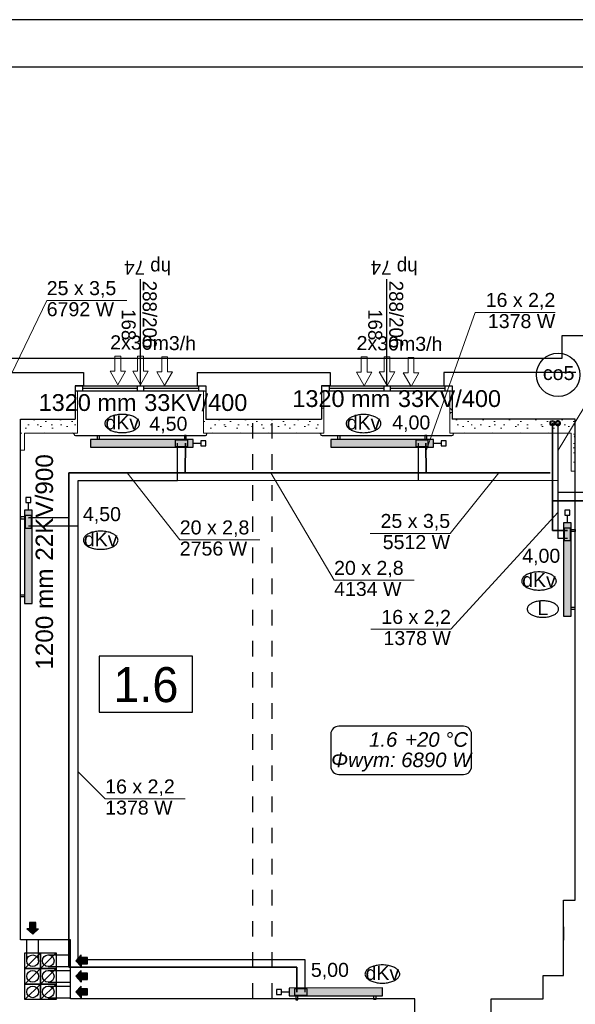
# Model space of a CAD drawing. Header units: millimetres. Extents: x 45180 to 119519, y 31297 to 302414.
# Tile 35 of 97: x 79148 to 86292, y 147500 to 160153. Entities that reach past the tile are written whole.
import ezdxf
from ezdxf.lldxf.tags import DXFTag

# ---------------------------------------------------------------- set-up
doc = ezdxf.new("R2010")
doc.units = ezdxf.units.MM
doc.header["$MEASUREMENT"] = 0
doc.linetypes.add('PHANTOM', pattern=[2.5, 1.25, -0.25, 0.25, -0.25, 0.25, -0.25])
doc.linetypes.add('Przerywana', pattern=[400, 200, -200])
doc.layers.get('0').update_dxf_attribs({"color": 252})
for name, color, linetype in [('#opisy', 7, 'Continuous'), ('#podkład', 252, 'Continuous'), ('_TABELA', 7, 'Continuous'), ('IS_Armatura_podłączeniowa_grz._dolnozas.', 7, 'SOLID'), ('IS_Armatura_Therm', 7, 'SOLID'), ('IS_Grafika', 7, 'SOLID'), ('IS_Grzejniki_Plan_rzut', 7, 'SOLID'), ('IS_Opisy_działek_Therm', 7, 'SOLID'), ('IS_Text_Armatury_Therm', 7, 'Continuous'), ('IS_Text_Konstrukcji', 7, 'Continuous'), ('IS_Text_Odbiornikow_Therm', 7, 'Continuous')]:
    doc.layers.add(name, color=color, linetype=linetype)
for name, color, linetype, lineweight in [('Arch ocieplenie_Nr_Pióra__21', 252, 'Continuous', 13), ('IS_Powrót', 5, 'DASHDOT', 35), ('IS_Zasilanie', 1, 'SOLID', 30)]:
    doc.layers.add(name, color=color, linetype=linetype, lineweight=lineweight)
doc.styles.add('ARIAL', font='arial.ttf', dxfattribs={"width": 0.75})
doc.styles.add('GENERATED_STYLE_4', font='txt')
doc.styles.add('GENERATED_STYLE_5', font='txt')
doc.styles.get("Standard").update_dxf_attribs({"font": 'arial.ttf', "bigfont": 'BIGFONT.SHX'})
tags = doc.linetypes.add('DASHDOT', pattern=[20, 10, -5, 0, -5]).pattern_tags.tags
tags[10:11] = [DXFTag(74, 4), DXFTag(75, 0), DXFTag(340, '0'), DXFTag(46, 0.0), DXFTag(50, 0.0), DXFTag(44, 0.0), DXFTag(45, 0.0)]
tags[8:9] = [DXFTag(74, 4), DXFTag(75, 0), DXFTag(340, '0'), DXFTag(46, 0.0), DXFTag(50, 0.0), DXFTag(44, 0.0), DXFTag(45, 0.0)]
tags[6:7] = [DXFTag(74, 4), DXFTag(75, 0), DXFTag(340, '0'), DXFTag(46, 0.0), DXFTag(50, 0.0), DXFTag(44, 0.0), DXFTag(45, 0.0)]
tags[4:5] = [DXFTag(74, 4), DXFTag(75, 0), DXFTag(340, '0'), DXFTag(46, 0.0), DXFTag(50, 0.0), DXFTag(44, 0.0), DXFTag(45, 0.0)]
tags = doc.linetypes.add('SOLID', pattern=[10, 10, 0]).pattern_tags.tags
tags[6:7] = [DXFTag(74, 4), DXFTag(75, 0), DXFTag(340, '0'), DXFTag(46, 0.0), DXFTag(50, 0.0), DXFTag(44, 0.0), DXFTag(45, 0.0)]
tags[4:5] = [DXFTag(74, 4), DXFTag(75, 0), DXFTag(340, '0'), DXFTag(46, 0.0), DXFTag(50, 0.0), DXFTag(44, 0.0), DXFTag(45, 0.0)]
pattern_1 = [(0, (186358.74, 93686.4), (0, 623.5383), [60, -300]), (0, (186538.74, 93998.17), (0, 623.5383), [60, -300]), (60, (186358.74, 93686.4), (-540, 311.7692), [60, -300]), (60, (186718.74, 93686.4), (-540, 311.7692), [60, -300]), (120, (186418.74, 93686.4), (540, 311.7692), [60, -300]), (120, (186778.74, 93686.4), (540, 311.7692), [60, -300]), (0, (186358.74, 93746.4), (0, 120), [0, -120, 0, -180]), (45, (186418.74, 93746.4), (-84.85282, 84.85282), [0, -90, 0, -150.00001])]

# ---------------------------------------------------------------- blocks, each defined once
blk = doc.blocks.new('E210168')
at = {"color": 7, "lineweight": 13}
for p, q in [((19.4, 19.8), (19.4, 13.6)), ((19.4, 19.8), (37, 9.9)), ((19.4, 0), (37, 9.9)), ((19.4, 6.2), (19.4, 0))]:
    blk.add_line(p, q, dxfattribs=at)
blk.add_lwpolyline([(19.4, 13.6), (0, 13.6), (0, 6.2), (19.4, 6.2)], dxfattribs=at)

msp = doc.modelspace()

# ---------------------------------------------------------------- hatches: boundary and pattern name
at = {"layer": 'Arch ocieplenie_Nr_Pióra__21', "linetype": 'Continuous'}
h = msp.add_hatch(dxfattribs=at)
h.set_pattern_fill('Structural_Concrete', color=256, style=0, pattern_type=2)
h.set_pattern_definition(pattern_1)
h.paths.add_polyline_path([(81540, 155020), (81540, 155380), (81510, 155380), (81510, 154840)], flags=0)
h = msp.add_hatch(dxfattribs=at)
h.set_pattern_fill('Structural_Concrete', color=256, style=0, pattern_type=2)
h.set_pattern_definition(pattern_1)
h.paths.add_polyline_path([(83060, 154840), (83060, 155380), (83030, 155380), (83030, 155020)], flags=0)
h = msp.add_hatch(dxfattribs=at)
h.set_pattern_fill('Structural_Concrete', color=256, style=0, pattern_type=2)
h.set_pattern_definition(pattern_1)
h.paths.add_polyline_path([(84710, 155020), (84710, 155380), (84680, 155380), (84680, 154840)], flags=0)
h = msp.add_hatch(dxfattribs=at)
h.set_pattern_fill('Structural_Concrete', color=256, style=0, pattern_type=2)
h.set_pattern_definition(pattern_1)
h.paths.add_polyline_path([(79160, 155020), (79160, 154620), (79210, 154620), (79210, 154840)], flags=0)
h = msp.add_hatch(dxfattribs=at)
h.set_pattern_fill('Structural_Concrete', color=256, style=0, pattern_type=2)
h.set_pattern_definition(pattern_1)
h.paths.add_polyline_path([(79210, 154840), (79890, 154840), (79860, 155020), (79160, 155020)], flags=0)
h = msp.add_hatch(dxfattribs=at)
h.set_pattern_fill('Structural_Concrete', color=256, style=0, pattern_type=2)
h.set_pattern_definition(pattern_1)
h.paths.add_polyline_path([(81510, 154840), (83060, 154840), (83030, 155020), (81540, 155020)], flags=0)
h = msp.add_hatch(dxfattribs=at)
h.set_pattern_fill('Structural_Concrete', color=256, style=0, pattern_type=2)
h.set_pattern_definition(pattern_1)
h.paths.add_polyline_path([(84680, 154840), (86240, 154840), (86290, 155020), (84710, 155020)], flags=0)
h = msp.add_hatch(dxfattribs=at)
h.set_pattern_fill('Structural_Concrete', color=256, style=0, pattern_type=2)
h.set_pattern_definition(pattern_1)
h.paths.add_polyline_path([(86240, 154840), (86240, 154350), (86290, 154350), (86290, 155020)], flags=0)
at = {"layer": 'IS_Grzejniki_Plan_rzut', "ltscale": 10}
for points in [[(81378, 154760), (80058, 154760), (80058, 154660), (81378, 154660)], [(84470, 154760), (83150, 154760), (83150, 154660), (84470, 154660)], [(79210, 153850), (79210, 152650), (79310, 152650), (79310, 153850)], [(86240, 152489), (86240, 153689), (86140, 153689), (86140, 152489)], [(82612, 147608), (83812, 147611), (83812, 147711), (82612, 147708)]]:
    msp.add_hatch(color=251, dxfattribs=at).paths.add_polyline_path(points)

# ---------------------------------------------------------------- linework, layer by layer
at = {"layer": '#podkład', "linetype": 'Continuous'}
for p, q in [((80700, 155450), (80700, 156820)), ((83870, 155450), (83870, 156820)), ((87090, 156090), (86120, 156090)), ((86120, 156090), (86120, 155800)), ((86120, 155800), (71970, 155800)), ((78155, 155620), (79970, 155620)), ((79970, 155620), (79970, 155450)), ((81430, 155620), (83140, 155620)), ((81430, 155620), (81430, 155450)), ((83140, 155620), (83140, 155450)), ((86300, 155620), (84600, 155620)), ((84600, 155620), (84600, 155450)), ((79860, 155450), (79860, 155020)), ((79970, 155450), (79860, 155450)), ((79875, 155450), (81525, 155450)), ((81525, 155380), (79875, 155380)), ((79955, 155450), (79955, 155380)), ((80660, 155415), (79955, 155415)), ((80660, 155450), (80660, 155380)), ((80740, 155450), (80740, 155380)), ((81445, 155415), (80740, 155415)), ((81430, 155450), (81540, 155450)), ((81445, 155450), (81445, 155380)), ((81540, 155450), (81540, 155020)), ((83030, 155450), (83030, 155020)), ((83140, 155450), (83030, 155450)), ((83045, 155450), (84695, 155450)), ((84695, 155380), (83045, 155380)), ((83125, 155450), (83125, 155380)), ((83830, 155415), (83125, 155415)), ((83830, 155450), (83830, 155380)), ((83910, 155450), (83910, 155380)), ((84615, 155415), (83910, 155415)), ((84600, 155450), (84710, 155450)), ((84615, 155450), (84615, 155380)), ((84710, 155450), (84710, 155020)), ((79160, 148330), (79160, 155020)), ((79160, 155020), (79860, 155020)), ((81540, 155020), (83030, 155020)), ((86290, 155020), (84710, 155020)), ((86290, 148840), (86290, 155020)), ((79845, 154830), (79845, 154840)), ((79865, 154810), (81535, 154810)), ((81555, 154830), (81555, 154840)), ((83015, 154830), (83015, 154840)), ((83035, 154810), (84705, 154810)), ((84725, 154830), (84725, 154840)), ((81370, 151976), (80170, 151976)), ((80170, 151976), (80170, 151256)), ((81370, 151256), (81370, 151976)), ((80170, 151256), (81370, 151256)), ((86140, 147870), (86140, 148840)), ((86140, 148840), (86290, 148840)), ((86140, 148140), (86140, 148680)), ((79355, 148550), (79275, 148550)), ((79275, 148550), (79275, 148470)), ((79355, 148470), (79355, 148550)), ((79315, 148400), (79240, 148470)), ((79275, 148470), (79240, 148470)), ((79315, 148400), (79390, 148470)), ((79355, 148470), (79390, 148470)), ((86140, 148495), (86140, 148325)), ((79800, 148330), (79160, 148330)), ((79240, 148060), (79240, 148330)), ((79390, 148060), (79390, 148330)), ((79800, 147570), (79800, 148330)), ((79215, 147960), (79215, 148160)), ((79215, 148160), (79415, 148160)), ((79215, 147960), (79415, 148160)), ((79415, 148160), (79415, 147960)), ((79415, 147960), (79415, 148160)), ((79415, 148160), (79615, 148160)), ((79415, 147960), (79615, 148160)), ((79515, 148135), (79800, 148135)), ((79615, 148160), (79615, 147960)), ((79870, 148060), (79940, 148135)), ((79870, 148060), (79940, 147985)), ((79940, 148100), (79940, 148135)), ((80020, 148100), (79940, 148100)), ((80020, 148020), (80020, 148100)), ((79215, 147760), (79215, 147960)), ((79215, 147960), (79415, 147960)), ((79215, 147760), (79415, 147960)), ((79415, 147960), (79215, 147960)), ((79415, 147960), (79415, 147760)), ((79415, 147760), (79415, 147960)), ((79415, 147960), (79615, 147960)), ((79415, 147760), (79615, 147960)), ((79615, 147960), (79415, 147960)), ((79515, 147985), (79800, 147985)), ((79515, 147935), (79800, 147935)), ((79615, 147960), (79615, 147760)), ((79870, 147860), (79940, 147935)), ((79940, 148020), (80020, 148020)), ((79940, 148020), (79940, 147985)), ((79940, 147900), (79940, 147935)), ((79870, 147860), (79940, 147785)), ((80020, 147900), (79940, 147900)), ((79940, 147820), (80020, 147820)), ((79940, 147820), (79940, 147785)), ((80020, 147820), (80020, 147900)), ((85880, 147570), (85880, 147870)), ((85880, 147870), (86140, 147870)), ((79215, 147560), (79215, 147760)), ((79215, 147760), (79415, 147760)), ((79215, 147560), (79415, 147760)), ((79415, 147760), (79215, 147760)), ((79415, 147760), (79415, 147560)), ((79415, 147560), (79415, 147760)), ((79415, 147760), (79615, 147760)), ((79415, 147560), (79615, 147760)), ((79615, 147760), (79415, 147760)), ((79515, 147785), (79800, 147785)), ((79515, 147735), (79800, 147735)), ((79615, 147760), (79615, 147560)), ((79870, 147660), (79940, 147735)), ((79940, 147700), (79940, 147735)), ((80020, 147700), (79940, 147700)), ((80020, 147620), (80020, 147700)), ((79415, 147560), (79215, 147560)), ((79615, 147560), (79415, 147560)), ((79515, 147585), (79800, 147585)), ((84230, 147570), (79800, 147570)), ((79870, 147660), (79940, 147585)), ((79940, 147620), (80020, 147620)), ((79940, 147620), (79940, 147585)), ((84230, 147080), (84230, 147570)), ((85210, 147080), (85210, 147570)), ((85210, 147570), (85880, 147570))]:
    msp.add_line(p, q, dxfattribs=at)
at = {"layer": '#podkład', "linetype": 'Przerywana'}
for p, q in [((82145, 147570), (82145, 155020)), ((82395, 147570), (82395, 155020))]:
    msp.add_line(p, q, dxfattribs=at)
at = {"layer": '#podkład', "linetype": 'Continuous'}
for centre in [(79315, 148060), (79515, 148060), (79315, 147860), (79515, 147860), (79315, 147660), (79515, 147660)]:
    msp.add_circle(centre, 75, dxfattribs=at)
for centre, start, end in [((79865, 154830), 180, 270), ((81535, 154830), 270, 0), ((83035, 154830), 180, 270), ((84705, 154830), 270, 0)]:
    msp.add_arc(centre, 20, start, end, dxfattribs=at)
at = {"layer": '#podkład', "linetype": 'Continuous', "extrusion": (0, 0, -1)}
for points in [[(-79275, 148470), (-79315, 148400), (-79275, 148550)], [(-79275, 148550), (-79315, 148400), (-79355, 148550)], [(-79355, 148550), (-79315, 148400), (-79355, 148470)], [(-79315, 148400), (-79275, 148470), (-79240, 148470)], [(-79390, 148470), (-79355, 148470), (-79315, 148400)], [(-79940, 147985), (-79940, 148135), (-79870, 148060)], [(-80020, 148020), (-79940, 148100), (-79940, 148020)], [(-79940, 148100), (-80020, 148020), (-80020, 148100)], [(-79940, 147785), (-79940, 147935), (-79870, 147860)], [(-80020, 147820), (-79940, 147900), (-79940, 147820)], [(-79940, 147900), (-80020, 147820), (-80020, 147900)], [(-79940, 147585), (-79940, 147735), (-79870, 147660)], [(-80020, 147620), (-79940, 147700), (-79940, 147620)], [(-79940, 147700), (-80020, 147620), (-80020, 147700)]]:
    msp.add_solid(points, dxfattribs=at)
at = {"layer": '#podkład', "linetype": 'Continuous'}
for points in [[(79940, 148135), (79940, 147985), (79940, 148020)], [(79940, 148135), (79940, 148020), (79940, 148100)], [(79940, 147935), (79940, 147785), (79940, 147820)], [(79940, 147935), (79940, 147820), (79940, 147900)], [(79940, 147735), (79940, 147585), (79940, 147620)], [(79940, 147735), (79940, 147620), (79940, 147700)]]:
    msp.add_solid(points, dxfattribs=at)
at = {"layer": '_TABELA', "color": 7}
for p, q in [((115780, 160153), (45180, 160153)), ((115180, 159543), (47680, 159543))]:
    msp.add_line(p, q, dxfattribs=at)
at = {"layer": 'Arch ocieplenie_Nr_Pióra__21', "linetype": 'Continuous'}
for p, q in [((79890, 155380), (79860, 155380)), ((79860, 155380), (79860, 155020)), ((79890, 154840), (79890, 155380)), ((81540, 155380), (81510, 155380)), ((81510, 155380), (81510, 154840)), ((81540, 155020), (81540, 155380)), ((83060, 155380), (83030, 155380)), ((83030, 155380), (83030, 155020)), ((83060, 154840), (83060, 155380)), ((84710, 155380), (84680, 155380)), ((84680, 155380), (84680, 154840)), ((84710, 155020), (84710, 155380)), ((79160, 155020), (79160, 154620)), ((79860, 155020), (79160, 155020)), ((83030, 155020), (81540, 155020)), ((86290, 155020), (84710, 155020)), ((86290, 154350), (86290, 155020)), ((79210, 154620), (79210, 154840)), ((79210, 154840), (79890, 154840)), ((81510, 154840), (83060, 154840)), ((84680, 154840), (86240, 154840)), ((86240, 154840), (86240, 154350)), ((79160, 154620), (79210, 154620)), ((86240, 154350), (86290, 154350))]:
    msp.add_line(p, q, dxfattribs=at)
at = {"layer": 'IS_Armatura_podłączeniowa_grz._dolnozas.', "ltscale": 10}
for p, q in [((81308, 154750), (81148, 154750)), ((81148, 154750), (81148, 154670)), ((81308, 154670), (81308, 154750)), ((81308, 154750), (81308, 154750)), ((84400, 154750), (84240, 154750)), ((84240, 154750), (84240, 154670)), ((84400, 154670), (84400, 154750)), ((84400, 154750), (84400, 154750)), ((81148, 154670), (81308, 154670)), ((84240, 154670), (84400, 154670)), ((79220, 153780), (79220, 153620)), ((79300, 153780), (79220, 153780)), ((79220, 153780), (79220, 153780)), ((79300, 153620), (79300, 153780)), ((79220, 153620), (79300, 153620)), ((86230, 153619), (86150, 153619)), ((86150, 153619), (86150, 153459)), ((86230, 153459), (86230, 153619)), ((86150, 153459), (86230, 153459)), ((86230, 153459), (86230, 153459)), ((82842, 147698), (82682, 147698)), ((82682, 147698), (82682, 147618)), ((82842, 147618), (82842, 147698)), ((82682, 147618), (82842, 147618)), ((82682, 147618), (82682, 147618))]:
    msp.add_line(p, q, dxfattribs=at)
at = {"layer": 'IS_Armatura_Therm', "ltscale": 10}
for p, q in [((81378, 154710), (81476, 154710)), ((81540, 154742), (81476, 154742)), ((81476, 154742), (81476, 154677)), ((81476, 154677), (81540, 154677)), ((81540, 154677), (81540, 154742)), ((84470, 154710), (84568, 154710)), ((84632, 154742), (84568, 154742)), ((84568, 154742), (84568, 154677)), ((84568, 154677), (84632, 154677)), ((84632, 154677), (84632, 154742)), ((79293, 154013), (79228, 154013)), ((79228, 154013), (79228, 153948)), ((79293, 153948), (79293, 154013)), ((79228, 153948), (79293, 153948)), ((79260, 153850), (79260, 153948)), ((86223, 153851), (86158, 153851)), ((86158, 153851), (86158, 153786)), ((86158, 153786), (86223, 153786)), ((86190, 153689), (86190, 153786)), ((86223, 153786), (86223, 153851)), ((82514, 147690), (82449, 147690)), ((82449, 147690), (82450, 147625)), ((82515, 147625), (82514, 147690)), ((82450, 147625), (82515, 147625)), ((82612, 147658), (82514, 147657))]:
    msp.add_line(p, q, dxfattribs=at)
at = {"layer": 'IS_Grafika', "ltscale": 10}
msp.add_line((86120, 155325), (86120, 155325), dxfattribs=at)
msp.add_circle((86071, 155589), 280, dxfattribs=at)
for points, knots in [([(80466, 155081), (80455, 155081), (80434, 155080), (80402, 155076), (80373, 155070), (80345, 155062), (80320, 155053), (80298, 155041), (80279, 155028), (80264, 155014), (80252, 154998), (80245, 154982), (80243, 154970), (80243, 154964)], [0, 0, 0, 0, 33.024043, 64.733497, 94.961552, 123.540383, 150.314771, 175.16102, 198.015155, 218.916387, 238.072713, 255.947572, 273.334314, 273.334314, 273.334314, 273.334314]), ([(80690, 154964), (80690, 154970), (80688, 154982), (80681, 154998), (80669, 155014), (80654, 155028), (80635, 155041), (80612, 155053), (80588, 155062), (80560, 155070), (80530, 155076), (80499, 155080), (80477, 155081), (80466, 155081)], [0, 0, 0, 0, 17.386742, 35.2616, 54.417927, 75.319159, 98.173293, 123.019543, 149.793931, 178.372762, 208.600817, 240.310271, 273.334314, 273.334314, 273.334314, 273.334314]), ([(83569, 155079), (83558, 155079), (83536, 155078), (83505, 155074), (83475, 155068), (83448, 155061), (83423, 155051), (83401, 155039), (83382, 155026), (83366, 155012), (83355, 154997), (83347, 154980), (83346, 154968), (83346, 154962)], [0, 0, 0, 0, 33.024043, 64.733497, 94.961552, 123.540383, 150.314771, 175.16102, 198.015155, 218.916387, 238.072713, 255.947572, 273.334314, 273.334314, 273.334314, 273.334314]), ([(83792, 154962), (83792, 154968), (83791, 154980), (83783, 154997), (83772, 155012), (83756, 155026), (83737, 155039), (83715, 155051), (83690, 155061), (83663, 155068), (83633, 155074), (83602, 155078), (83580, 155079), (83569, 155079)], [0, 0, 0, 0, 17.386742, 35.2616, 54.417927, 75.319159, 98.173293, 123.019543, 149.793931, 178.372762, 208.600817, 240.310271, 273.334314, 273.334314, 273.334314, 273.334314]), ([(80243, 154964), (80243, 154958), (80245, 154946), (80252, 154930), (80264, 154914), (80279, 154900), (80298, 154887), (80320, 154875), (80345, 154866), (80373, 154858), (80402, 154852), (80434, 154848), (80455, 154848), (80466, 154848)], [0, 0, 0, 0, 17.386742, 35.2616, 54.417927, 75.319159, 98.173293, 123.019543, 149.793931, 178.372762, 208.600817, 240.310271, 273.334314, 273.334314, 273.334314, 273.334314]), ([(80466, 154848), (80477, 154848), (80499, 154848), (80530, 154852), (80560, 154858), (80588, 154866), (80612, 154875), (80635, 154887), (80654, 154900), (80669, 154914), (80681, 154930), (80688, 154946), (80690, 154958), (80690, 154964)], [0, 0, 0, 0, 33.024043, 64.733497, 94.961552, 123.540383, 150.314771, 175.16102, 198.015155, 218.916387, 238.072713, 255.947572, 273.334314, 273.334314, 273.334314, 273.334314]), ([(83346, 154962), (83346, 154956), (83347, 154945), (83355, 154928), (83366, 154912), (83382, 154898), (83401, 154885), (83423, 154874), (83448, 154864), (83475, 154856), (83505, 154850), (83536, 154847), (83558, 154846), (83569, 154846)], [0, 0, 0, 0, 17.386742, 35.2616, 54.417927, 75.319159, 98.173293, 123.019543, 149.793931, 178.372762, 208.600817, 240.310271, 273.334314, 273.334314, 273.334314, 273.334314]), ([(83569, 154846), (83580, 154846), (83602, 154847), (83633, 154850), (83663, 154856), (83690, 154864), (83715, 154874), (83737, 154885), (83756, 154898), (83772, 154912), (83783, 154928), (83791, 154945), (83792, 154956), (83792, 154962)], [0, 0, 0, 0, 33.024043, 64.733497, 94.961552, 123.540383, 150.314771, 175.16102, 198.015155, 218.916387, 238.072713, 255.947572, 273.334314, 273.334314, 273.334314, 273.334314]), ([(80189, 153580), (80178, 153580), (80156, 153579), (80125, 153575), (80095, 153570), (80068, 153562), (80043, 153552), (80021, 153541), (80002, 153528), (79986, 153513), (79975, 153498), (79967, 153481), (79966, 153469), (79966, 153463)], [0, 0, 0, 0, 33.024043, 64.733497, 94.961552, 123.540383, 150.314771, 175.16102, 198.015155, 218.916387, 238.072713, 255.947572, 273.334314, 273.334314, 273.334314, 273.334314]), ([(80412, 153463), (80412, 153469), (80411, 153481), (80403, 153498), (80392, 153513), (80376, 153528), (80357, 153541), (80335, 153552), (80310, 153562), (80283, 153570), (80253, 153575), (80222, 153579), (80200, 153580), (80189, 153580)], [0, 0, 0, 0, 17.386742, 35.2616, 54.417927, 75.319159, 98.173293, 123.019543, 149.793931, 178.372762, 208.600817, 240.310271, 273.334314, 273.334314, 273.334314, 273.334314]), ([(79966, 153463), (79966, 153458), (79967, 153446), (79975, 153429), (79986, 153413), (80002, 153399), (80021, 153386), (80043, 153375), (80068, 153365), (80095, 153357), (80125, 153351), (80156, 153348), (80178, 153347), (80189, 153347)], [0, 0, 0, 0, 17.386742, 35.2616, 54.417927, 75.319159, 98.173293, 123.019543, 149.793931, 178.372762, 208.600817, 240.310271, 273.334314, 273.334314, 273.334314, 273.334314]), ([(80189, 153347), (80200, 153347), (80222, 153348), (80253, 153351), (80283, 153357), (80310, 153365), (80335, 153375), (80357, 153386), (80376, 153399), (80392, 153413), (80403, 153429), (80411, 153446), (80412, 153458), (80412, 153463)], [0, 0, 0, 0, 33.024043, 64.733497, 94.961552, 123.540383, 150.314771, 175.16102, 198.015155, 218.916387, 238.072713, 255.947572, 273.334314, 273.334314, 273.334314, 273.334314]), ([(85825, 153056), (85814, 153056), (85792, 153055), (85761, 153052), (85731, 153046), (85704, 153038), (85679, 153028), (85657, 153017), (85638, 153004), (85622, 152990), (85611, 152974), (85603, 152957), (85602, 152945), (85602, 152940)], [0, 0, 0, 0, 33.024043, 64.733497, 94.961552, 123.540383, 150.314771, 175.16102, 198.015155, 218.916387, 238.072713, 255.947572, 273.334314, 273.334314, 273.334314, 273.334314]), ([(86048, 152940), (86048, 152945), (86047, 152957), (86039, 152974), (86028, 152990), (86012, 153004), (85993, 153017), (85971, 153028), (85946, 153038), (85919, 153046), (85889, 153052), (85858, 153055), (85836, 153056), (85825, 153056)], [0, 0, 0, 0, 17.386742, 35.2616, 54.417927, 75.319159, 98.173293, 123.019543, 149.793931, 178.372762, 208.600817, 240.310271, 273.334314, 273.334314, 273.334314, 273.334314]), ([(85602, 152940), (85602, 152934), (85603, 152922), (85611, 152905), (85622, 152890), (85638, 152875), (85657, 152862), (85679, 152851), (85704, 152841), (85731, 152833), (85761, 152827), (85792, 152824), (85814, 152823), (85825, 152823)], [0, 0, 0, 0, 17.386742, 35.2616, 54.417927, 75.319159, 98.173293, 123.019543, 149.793931, 178.372762, 208.600817, 240.310271, 273.334314, 273.334314, 273.334314, 273.334314]), ([(85825, 152823), (85836, 152823), (85858, 152824), (85889, 152827), (85919, 152833), (85946, 152841), (85971, 152851), (85993, 152862), (86012, 152875), (86028, 152890), (86039, 152905), (86047, 152922), (86048, 152934), (86048, 152940)], [0, 0, 0, 0, 33.024043, 64.733497, 94.961552, 123.540383, 150.314771, 175.16102, 198.015155, 218.916387, 238.072713, 255.947572, 273.334314, 273.334314, 273.334314, 273.334314]), ([(85874, 152684), (85865, 152684), (85845, 152684), (85817, 152680), (85790, 152675), (85765, 152668), (85743, 152659), (85723, 152649), (85705, 152637), (85692, 152624), (85681, 152610), (85674, 152595), (85673, 152584), (85673, 152579)], [0, 0, 0, 0, 29.81303, 58.439291, 85.728194, 111.528232, 135.699277, 158.129661, 178.761629, 197.63058, 214.924287, 231.061128, 246.757311, 246.757311, 246.757311, 246.757311]), ([(86076, 152579), (86076, 152584), (86075, 152595), (86068, 152610), (86057, 152624), (86043, 152637), (86026, 152649), (86006, 152659), (85984, 152668), (85959, 152675), (85932, 152680), (85904, 152684), (85884, 152684), (85874, 152684)], [0, 0, 0, 0, 15.696184, 31.833024, 49.126731, 67.995682, 88.62765, 111.058035, 135.229079, 161.029117, 188.31802, 216.944282, 246.757311, 246.757311, 246.757311, 246.757311]), ([(85673, 152579), (85673, 152574), (85674, 152563), (85681, 152548), (85692, 152534), (85705, 152521), (85723, 152509), (85743, 152499), (85765, 152490), (85790, 152483), (85817, 152478), (85845, 152475), (85865, 152474), (85874, 152474)], [0, 0, 0, 0, 15.696184, 31.833024, 49.126731, 67.995682, 88.62765, 111.058035, 135.229079, 161.029117, 188.31802, 216.944282, 246.757311, 246.757311, 246.757311, 246.757311]), ([(85874, 152474), (85884, 152474), (85904, 152475), (85932, 152478), (85959, 152483), (85984, 152490), (86006, 152499), (86026, 152509), (86043, 152521), (86057, 152534), (86068, 152548), (86075, 152563), (86076, 152574), (86076, 152579)], [0, 0, 0, 0, 29.81303, 58.439291, 85.728194, 111.528232, 135.699277, 158.129661, 178.761629, 197.63058, 214.924287, 231.061128, 246.757311, 246.757311, 246.757311, 246.757311]), ([(83811, 148006), (83800, 148006), (83778, 148005), (83746, 148001), (83717, 147995), (83689, 147987), (83664, 147978), (83642, 147966), (83623, 147953), (83608, 147939), (83596, 147923), (83589, 147907), (83587, 147895), (83587, 147889)], [0, 0, 0, 0, 33.024043, 64.733497, 94.961552, 123.540383, 150.314771, 175.16102, 198.015155, 218.916387, 238.072713, 255.947572, 273.334314, 273.334314, 273.334314, 273.334314]), ([(84034, 147889), (84034, 147895), (84032, 147907), (84025, 147923), (84013, 147939), (83998, 147953), (83979, 147966), (83957, 147978), (83932, 147987), (83904, 147995), (83875, 148001), (83843, 148005), (83822, 148006), (83811, 148006)], [0, 0, 0, 0, 17.386742, 35.2616, 54.417927, 75.319159, 98.173293, 123.019543, 149.793931, 178.372762, 208.600817, 240.310271, 273.334314, 273.334314, 273.334314, 273.334314]), ([(83587, 147889), (83587, 147883), (83589, 147871), (83596, 147855), (83608, 147839), (83623, 147825), (83642, 147812), (83664, 147800), (83689, 147791), (83717, 147783), (83746, 147777), (83778, 147773), (83800, 147773), (83811, 147773)], [0, 0, 0, 0, 17.386742, 35.2616, 54.417927, 75.319159, 98.173293, 123.019543, 149.793931, 178.372762, 208.600817, 240.310271, 273.334314, 273.334314, 273.334314, 273.334314]), ([(83811, 147773), (83822, 147773), (83843, 147773), (83875, 147777), (83904, 147783), (83932, 147791), (83957, 147800), (83979, 147812), (83998, 147825), (84013, 147839), (84025, 147855), (84032, 147871), (84034, 147883), (84034, 147889)], [0, 0, 0, 0, 33.024043, 64.733497, 94.961552, 123.540383, 150.314771, 175.16102, 198.015155, 218.916387, 238.072713, 255.947572, 273.334314, 273.334314, 273.334314, 273.334314])]:
    msp.add_open_spline(points, degree=3, knots=knots, dxfattribs=at)
at = {"layer": 'IS_Grzejniki_Plan_rzut', "ltscale": 10}
for p, q in [((81378, 154760), (80058, 154760)), ((80058, 154760), (80058, 154660)), ((80146, 154760), (80146, 154810)), ((80146, 154810), (80170, 154810)), ((80170, 154810), (80170, 154760)), ((81290, 154810), (81266, 154810)), ((81266, 154810), (81266, 154760)), ((81290, 154760), (81290, 154810)), ((81378, 154660), (81378, 154760)), ((81378, 154760), (81378, 154760)), ((84470, 154760), (83150, 154760)), ((83150, 154760), (83150, 154660)), ((83238, 154760), (83238, 154810)), ((83238, 154810), (83262, 154810)), ((83262, 154810), (83262, 154760)), ((84382, 154810), (84358, 154810)), ((84358, 154810), (84358, 154760)), ((84382, 154760), (84382, 154810)), ((84470, 154660), (84470, 154760)), ((84470, 154760), (84470, 154760)), ((80058, 154660), (81378, 154660)), ((83150, 154660), (84470, 154660)), ((79210, 153763), (79160, 153763)), ((79160, 153763), (79160, 153738)), ((79160, 153738), (79210, 153738)), ((79210, 153850), (79210, 152650)), ((79310, 153850), (79210, 153850)), ((79210, 153850), (79210, 153850)), ((79310, 152650), (79310, 153850)), ((86240, 153689), (86140, 153689)), ((86140, 153689), (86140, 152489)), ((86240, 152489), (86240, 153689)), ((86240, 153601), (86290, 153601)), ((86290, 153576), (86240, 153576)), ((86290, 153601), (86290, 153576)), ((79160, 152738), (79160, 152763)), ((79160, 152763), (79210, 152763)), ((79210, 152738), (79160, 152738)), ((79210, 152650), (79310, 152650)), ((86290, 152601), (86240, 152601)), ((86290, 152576), (86290, 152601)), ((86140, 152489), (86240, 152489)), ((86240, 152576), (86290, 152576)), ((86240, 152489), (86240, 152489)), ((83812, 147711), (82612, 147708)), ((82612, 147708), (82612, 147608)), ((83812, 147611), (83812, 147711)), ((82612, 147608), (83812, 147611)), ((82612, 147608), (82612, 147608)), ((82700, 147608), (82700, 147558)), ((82700, 147558), (82725, 147558)), ((82725, 147558), (82725, 147608)), ((83700, 147560), (83700, 147610)), ((83725, 147561), (83700, 147560)), ((83725, 147611), (83725, 147561))]:
    msp.add_line(p, q, dxfattribs=at)
at = {"layer": 'IS_Opisy_działek_Therm', "lineweight": 5, "ltscale": 10}
for p, q in [((86070, 154622), (87523, 157016)), ((78546, 154576), (79495, 156544)), ((79495, 156544), (80525, 156544)), ((84367, 154591), (85004, 156392)), ((86034, 156392), (85004, 156392)), ((80531, 154332), (81206, 153469)), ((82378, 154331), (83190, 152949)), ((85308, 154328), (84682, 153552)), ((86070, 153824), (84692, 152319)), ((84682, 153552), (83652, 153552)), ((81206, 153469), (82236, 153469)), ((83190, 152949), (84220, 152949)), ((84692, 152319), (83662, 152319)), ((79897, 150490), (80247, 150140)), ((80247, 150140), (81277, 150140))]:
    msp.add_line(p, q, dxfattribs=at)
at = {"layer": 'IS_Powrót', "ltscale": 10}
for p, q in [((85997, 154968), (85997, 153589)), ((81274, 154332), (81278, 154710)), ((84370, 154710), (84372, 154328)), ((81274, 154332), (79779, 154332)), ((79779, 154332), (79779, 153757)), ((84360, 154328), (81274, 154332)), ((85970, 154328), (84360, 154328)), ((85997, 153972), (87640, 153972)), ((79260, 153750), (79779, 153757)), ((79779, 153757), (79779, 147978)), ((85997, 153589), (86190, 153589)), ((79779, 147978), (82712, 147978)), ((82712, 147978), (82712, 147658))]:
    msp.add_line(p, q, dxfattribs=at)
at = {"layer": 'IS_Powrót', "color": 5, "lineweight": 0, "ltscale": 20}
msp.add_circle((85997, 154968), 34.1, dxfattribs=at)
at = {"layer": 'IS_Powrót', "color": 5, "lineweight": 30, "ltscale": 20}
msp.add_circle((85997, 154968), 22.1, dxfattribs=at)
at = {"layer": 'IS_Text_Konstrukcji', "linetype": 'SOLID', "ltscale": 10}
msp.add_lwpolyline([(83251, 150454), (84855, 150454, 0.414214), (84958, 150557), (84958, 150971, 0.414214), (84855, 151074), (83251, 151074, 0.414214), (83148, 150971), (83148, 150557, 0.414214), (83251, 150454)], format="xyb", dxfattribs=at)
at = {"layer": 'IS_Zasilanie', "ltscale": 10}
for p, q in [((86067, 154967), (86067, 153489)), ((81178, 154228), (81178, 154710)), ((84270, 154710), (84272, 154232)), ((81178, 154228), (79897, 154228)), ((79897, 154228), (79897, 153650)), ((86067, 154232), (81178, 154228)), ((86071, 154080), (87740, 154080)), ((79260, 153650), (79897, 153650)), ((79897, 153650), (79897, 148078)), ((86067, 153489), (86190, 153489)), ((79897, 148078), (82812, 148078)), ((82812, 148078), (82812, 147658))]:
    msp.add_line(p, q, dxfattribs=at)
at = {"layer": 'IS_Zasilanie', "color": 1, "linetype": 'PHANTOM', "lineweight": 0, "ltscale": 250}
msp.add_circle((86067, 154967), 34.1, dxfattribs=at)
at = {"layer": 'IS_Zasilanie', "color": 1, "linetype": 'PHANTOM', "lineweight": 30, "ltscale": 250}
msp.add_circle((86067, 154967), 22.1, dxfattribs=at)

# ---------------------------------------------------------------- block references
at = {"color": 7, "lineweight": 5, "xscale": 10, "yscale": 10, "zscale": 10, "rotation": 270.0966492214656}
for p in [(80310, 155829), (80602, 155830), (80912, 155820), (83478, 155819), (83771, 155820), (84080, 155810)]:
    msp.add_blockref('E210168', p, dxfattribs=at)

# ---------------------------------------------------------------- texts
at = {"layer": '#opisy', "color": 7, "lineweight": 0, "style": 'ARIAL'}
for p in [(80310, 155918, 140), (83478, 155909, 140)]:
    msp.add_text('2x30m3/h', height=180, rotation=359.2172, dxfattribs=at).set_placement(p)
at = {"layer": '#podkład', "linetype": 'Continuous', "style": 'GENERATED_STYLE_5'}
for s, rotation, p in [('hp 74', 180, (81094, 157056)), ('hp 74', 180, (84264, 157056)), ('288/206', 270, (80729, 156799)), ('288/206', 270, (83899, 156799)), ('168', 270, (80459, 156434)), ('168', 270, (83629, 156434))]:
    msp.add_text(s, height=180, rotation=rotation, dxfattribs=at).set_placement(p)
at = {"layer": '#podkład', "linetype": 'Continuous', "style": 'GENERATED_STYLE_4'}
msp.add_text('1.6', height=450, dxfattribs=at).set_placement((80352, 151383))
at = {"layer": 'IS_Grafika', "ltscale": 10, "char_height": 180}
for s, insert, attachment_point in [('\\fArial|b0|i0;co5', (85875, 155520), 7), ('\\fArial|b0|i0;dKv', (80466, 155067), 2), ('\\fArial|b0|i0;dKv', (83569, 155066), 2), ('\\fArial|b0|i0;dKv', (80189, 153567), 2), ('\\fArial|b0|i0;dKv', (85825, 153043), 2), ('\\fArial|b0|i0;L', (85874, 152682), 2), ('\\fArial|b0|i0;dKv', (83811, 147992), 2)]:
    msp.add_mtext(s, dxfattribs=dict(at, insert=insert, attachment_point=attachment_point))
at = {"layer": 'IS_Opisy_działek_Therm', "ltscale": 10, "char_height": 180}
for s, insert, attachment_point in [('\\fArial|b0|i0;25 x 3,5', (79495, 156580), 7), ('\\fArial|b0|i0;6792 W', (79495, 156523), 1), ('\\fArial|b0|i0;16 x 2,2', (86034, 156428), 9), ('\\fArial|b0|i0;1378 W', (86034, 156370), 3), ('\\fArial|b0|i0;25 x 3,5', (84682, 153588), 9), ('\\fArial|b0|i0;20 x 2,8', (81206, 153505), 7), ('\\fArial|b0|i0;5512 W', (84682, 153530), 3), ('\\fArial|b0|i0;2756 W', (81206, 153447), 1), ('\\fArial|b0|i0;20 x 2,8', (83190, 152985), 7), ('\\fArial|b0|i0;4134 W', (83190, 152928), 1), ('\\fArial|b0|i0;16 x 2,2', (84692, 152355), 9), ('\\fArial|b0|i0;1378 W', (84692, 152297), 3), ('\\fArial|b0|i0;16 x 2,2', (80247, 150176), 7), ('\\fArial|b0|i0;1378 W', (80247, 150118), 1)]:
    msp.add_mtext(s, dxfattribs=dict(at, insert=insert, attachment_point=attachment_point))
at = {"layer": 'IS_Text_Armatury_Therm', "linetype": 'SOLID', "ltscale": 10, "char_height": 180}
for s, insert, attachment_point in [('\\fArial|b0|i0;4,50  ', (81304, 154838), 9), ('\\fArial|b0|i0;4,00  ', (84427, 154854), 9), ('\\fArial|b0|i0;4,50  ', (80450, 153676), 9), ('\\fArial|b0|i0;4,00  ', (85609, 153141), 7), ('\\fArial|b0|i0;5,00  ', (83381, 147819), 9)]:
    msp.add_mtext(s, dxfattribs=dict(at, insert=insert, attachment_point=attachment_point))
at = {"layer": 'IS_Text_Konstrukcji', "linetype": 'SOLID', "ltscale": 10, "char_height": 187.2}
for s, insert, attachment_point in [('\\fArial|b0|i1;1.6', (84003, 150807), 9), ('\\fArial|b0|i1;+20 °C', (84103, 150807), 7), ('\\fArial|b0|i1;Φwym: 6890 W', (84053, 150735), 2)]:
    msp.add_mtext(s, dxfattribs=dict(at, insert=insert, attachment_point=attachment_point))
at = {"layer": 'IS_Text_Odbiornikow_Therm', "linetype": 'SOLID', "ltscale": 10, "char_height": 216}
for s, insert, attachment_point in [('\\fArial|b0|i0;1320 mm', (83911, 155392), 3), ('\\fArial|b0|i0;33KV/400', (84011, 155392), 1), ('\\fArial|b0|i0;1320 mm', (80649, 155341), 3), ('\\fArial|b0|i0;33KV/400', (80749, 155341), 1)]:
    msp.add_mtext(s, dxfattribs=dict(at, insert=insert, attachment_point=attachment_point))
at = {"layer": 'IS_Text_Odbiornikow_Therm', "linetype": 'SOLID', "ltscale": 10, "char_height": 223.2, "rotation": 90}
for s, insert, attachment_point in [('\\fArial|b0|i0;22KV/900', (79353, 153200), 1), ('\\fArial|b0|i0;1200 mm', (79353, 153100), 3)]:
    msp.add_mtext(s, dxfattribs=dict(at, insert=insert, attachment_point=attachment_point))

doc.saveas('drawing.dxf')
